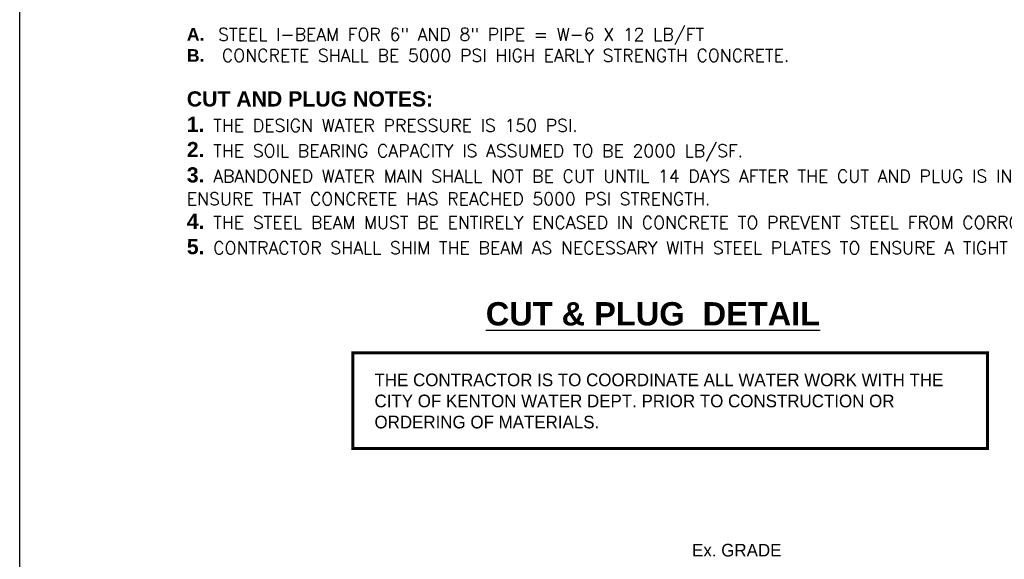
# Model space of a CAD drawing. Header units: feet. Extents: x 6 to 191, y 4 to 30.
# Tile 38 of 42: x 130.1 to 139.82, y 9.64 to 14.97. Entities that reach past the tile are written whole.
import ezdxf

# ---------------------------------------------------------------- set-up
doc = ezdxf.new("R2010")
doc.units = ezdxf.units.FT
doc.header["$MEASUREMENT"] = 0
doc.layers.add('COLUMNS', color=6, linetype='Continuous', plot=False)
doc.layers.add('text', color=9, linetype='Continuous')
doc.styles.add('SOLID', font='arialbd.ttf')
doc.styles.get("Standard").update_dxf_attribs({"font": 'font31.shx'})

msp = doc.modelspace()

# ---------------------------------------------------------------- linework, layer by layer
at = {"layer": 'COLUMNS', "color": 2}
msp.add_lwpolyline([(130.09752, 3.62445), (130.09752, 24.37445), (160.47252, 24.37445), (160.47252, 3.62445)], close=True, dxfattribs=at)
at = {"layer": 'text', "const_width": 0.03}
msp.add_lwpolyline([(133.38628, 11.67641), (139.65454, 11.67641), (139.65454, 10.73241), (133.38628, 10.73241), (133.38628, 11.67641)], close=True, dxfattribs=at)

# ---------------------------------------------------------------- texts
at = {"layer": 'text', "style": 'SOLID'}
for s, insert, char_height, width, attachment_point in [('A. {\\Fsimplex|c0; STEEL I-BEAM FOR 6" AND 8" PIPE = W-6 X 12 LB/FT\\P}B.{\\Fsimplex|c0;  CONCRETE SHALL BE 5000 PSI HIGH EARLY STRENGTH CONCRETE.\\P\\P\\fArial|b1|i0|c0|p34;\\H1.2x;CUT AND PLUG NOTES:\\P1.\\Fsimplex|c0;\\H0.83333x; THE DESIGN WATER PRESSURE IS 150 PSI.\\P\\fArial|b1|i0|c0|p34;\\H1.2x;2.\\Fsimplex|c0;\\H0.83333x; THE SOIL BEARING CAPACITY IS ASSUMED TO BE 2000 LB/SF.\\P\\fArial|b1|i0|c0|p34;\\H1.2x;3.\\Fsimplex|c0;\\H0.83333x; ABANDONED WATER MAIN SHALL NOT BE CUT UNTIL 14 DAYS AFTER THE CUT AND PLUG IS INSTALLED, TO ENSURE THAT CONCRETE HAS REACHED 5000 PSI STRENGTH.\\P\\fArial|b1|i0|c0|p34;\\H1.2x;4.\\Fsimplex|c0;\\H0.83333x; THE STEEL BEAM MUST BE ENTIRELY ENCASED IN CONCRETE TO PREVENT STEEL FROM CORRODING.\\P\\fArial|b1|i0|c0|p34;\\H1.2x;5.\\Fsimplex|c0;\\H0.83333x; CONTRACTOR SHALL SHIM THE BEAM AS NECESSARY WITH STEEL PLATES TO ENSURE A TIGHT FIT.}', (131.74807, 14.88497), 0.125, 9.4104173, 1), ('{\\LCUT & PLUG  DETAIL}', (136.35139, 12.17769), 0.23, 5.8591405, 2)]:
    msp.add_mtext(s, dxfattribs=dict(at, insert=insert, char_height=char_height, width=width, attachment_point=attachment_point))
at = {"layer": 'text', "char_height": 0.125, "attachment_point": 1}
for s, insert, width in [('THE CONTRACTOR IS TO COORDINATE ALL WATER WORK WITH THE CITY OF KENTON WATER DEPT. PRIOR TO CONSTRUCTION OR ORDERING OF MATERIALS.', (133.60139, 11.47239), 5.7929816), ('Ex. GRADE', (136.73795, 9.79016), 2.3214286)]:
    msp.add_mtext(s, dxfattribs=dict(at, insert=insert, width=width))

doc.saveas('drawing.dxf')
